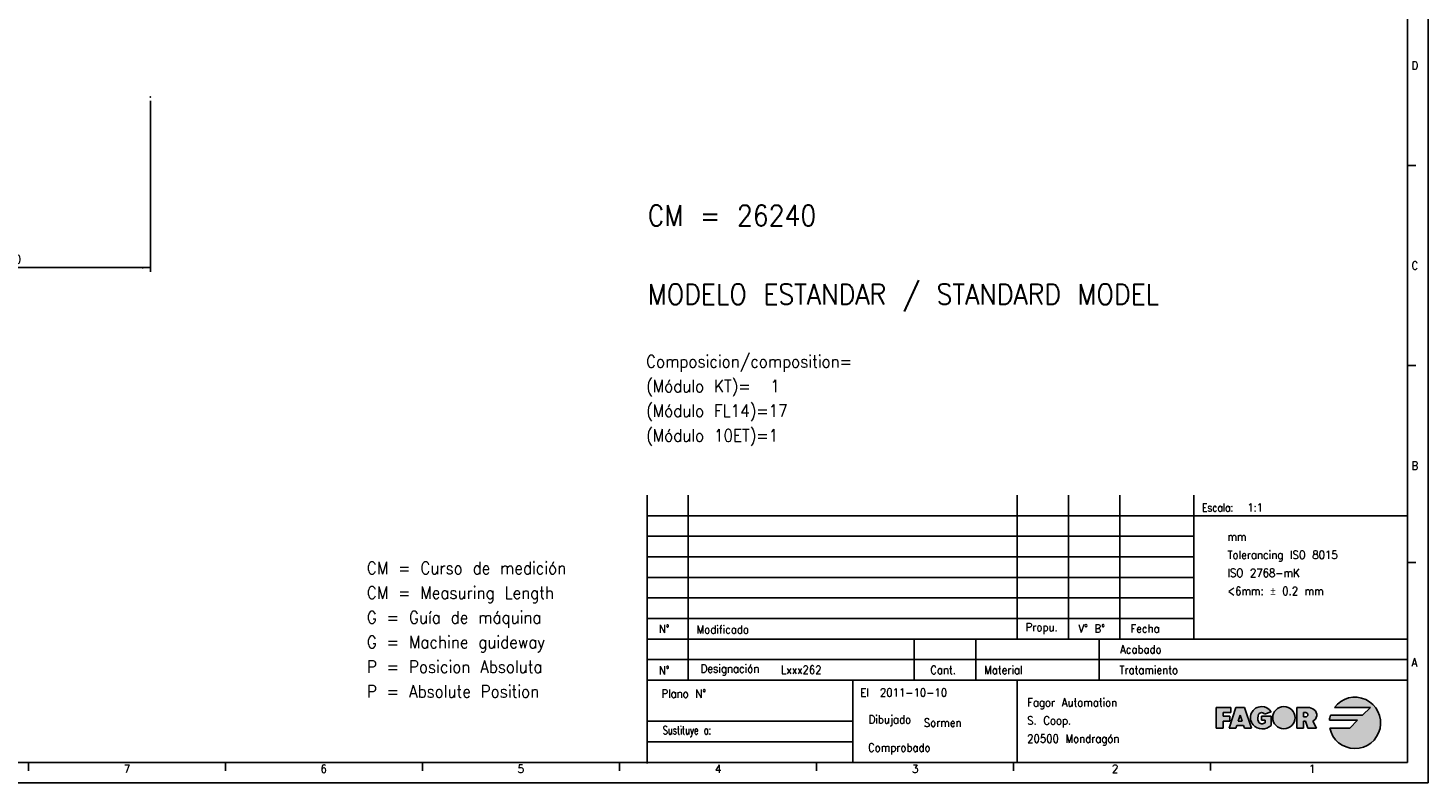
# Model space of a CAD drawing. Header units: inches. Extents: x -381 to 27245, y -418 to 176.
# Tile 10 of 43: x 118 to 459, y -418 to -235. Entities that reach past the tile are written whole.
import ezdxf

# ---------------------------------------------------------------- set-up
doc = ezdxf.new("R2010")
doc.units = ezdxf.units.IN
doc.layers.add('1', color=7, linetype='Continuous')
doc.styles.add('CONVERTER_12', font='txt.shx', dxfattribs={"width": 0.9})
doc.styles.add('CONVERTER_13', font='txt.shx', dxfattribs={"width": 0.81})
doc.styles.add('CONVERTER_14', font='txt.shx', dxfattribs={"width": 0.72})
doc.dimstyles.new('ME10_DIM_22', dxfattribs={"dimtxt": 2, "dimasz": 2, "dimexe": 1, "dimexo": 1, "dimgap": 1, "dimtad": 1, "dimdsep": 46, "dimtxsty": 'CONVERTER_12', "dimsah": 1, "dimcen": 0.09, "dimclrd": 2, "dimclre": 2, "dimclrt": 2, "dimadec": 0, "dimazin": 0, "dimtfac": 1, "dimtdec": 4, "dimtix": 1, "dimtmove": 0, "dimatfit": 3, "dimfxl": 1, "dimtolj": 1, "dimtzin": 0, "dimarcsym": 0})

# ---------------------------------------------------------------- blocks, each defined once
blk = doc.blocks.new('*D127')
at = {"layer": '1', "color": 2, "linetype": 'Continuous'}
for p, q in [((67.96149366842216, -252.4738496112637), (67.96149366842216, -294.009495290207)), ((147.9614936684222, -252.4738496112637), (147.9614936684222, -294.009495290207)), ((67.96149366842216, -293.009495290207), (147.9614936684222, -293.009495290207))]:
    blk.add_line(p, q, dxfattribs=at)
at = {"layer": '1', "color": 2}
for points in [[(69.96149366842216, -292.7461902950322), (69.96149366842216, -293.2728002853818), (67.96149366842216, -293.009495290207)], [(145.9614936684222, -293.2728002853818), (145.9614936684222, -292.7461902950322), (147.9614936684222, -293.009495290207)]]:
    blk.add_solid(points, dxfattribs=at)
at = {"layer": '1', "color": 2, "insert": (111.1146077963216, -292.0095032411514), "char_height": 2, "attachment_point": 7, "rotation": 0.00013888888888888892, "line_spacing_factor": 0.60024009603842, "style": 'CONVERTER_12'}
blk.add_mtext('\\C2;rx\\C2;80', dxfattribs=at)
blk = doc.blocks.new('1__97', base_point=(304, -326))
at = {"layer": '1', "color": 2, "insert": (268.6, -336.35), "char_height": 3, "attachment_point": 7, "line_spacing_factor": 1.20048019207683, "style": 'CONVERTER_12'}
blk.add_mtext('Composicion/composition=\\P(Módulo KT)=  1\\P(Módulo FL14)=17\\P(Módulo 10ET)=1', dxfattribs=at)
blk = doc.blocks.new('Pegar2', base_point=(304, -326))
at = {"layer": '1'}
blk.add_blockref('1__97', (304, -326), dxfattribs=at)
blk = doc.blocks.new('1__98', base_point=(304, -326))
blk.add_blockref('Pegar2', (304, -326))
blk = doc.blocks.new('Pegar3', base_point=(304, -326))
at = {"layer": '1'}
blk.add_blockref('1__98', (304, -326), dxfattribs=at)
blk = doc.blocks.new('1__99', base_point=(304, -326))
blk.add_blockref('Pegar3', (304, -326))
blk = doc.blocks.new('Pegar4', base_point=(304, -326))
at = {"layer": '1'}
blk.add_blockref('1__99', (304, -326), dxfattribs=at)
blk = doc.blocks.new('1__100', base_point=(304, -326))
blk.add_blockref('Pegar4', (304, -326))
blk = doc.blocks.new('Pegar1', base_point=(304, -326))
at = {"layer": '1'}
blk.add_blockref('1__100', (304, -326), dxfattribs=at)
blk = doc.blocks.new('tolerancias', base_point=(401.8687695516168, -383.3796663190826))
at = {"layer": '1', "color": 7}
blk.add_point((401.8687695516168, -383.3796663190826), dxfattribs=at)
at = {"layer": '1', "color": 2, "insert": (410.0787445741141, -365.071910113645), "char_height": 2, "attachment_point": 4, "line_spacing_factor": 1.32052821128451, "style": 'CONVERTER_12'}
blk.add_mtext('mm\\PTolerancing ISO 8015\\PISO 2768-mK\\P<6mm: {\\Fgdt;`} 0.2 mm', dxfattribs=at)
blk = doc.blocks.new('Marco_a1', base_point=(38.86876955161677, -121.3796663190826))
at = {"layer": '1', "linetype": 'Continuous'}
h = blk.add_hatch(color=2, dxfattribs=at)
edge = h.paths.add_edge_path()
edge.add_line((442.9654292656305, -401.8802611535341), (435.1283092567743, -401.8802611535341))
edge.add_arc((441.0904292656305, -403.7552611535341), 6.250000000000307, 162.5423968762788, 174.2608295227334)
edge.add_line((434.871757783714, -403.1302611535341), (441.7154292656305, -403.1302611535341))
edge.add_line((441.7154292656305, -403.1302611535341), (439.8404292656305, -405.0052611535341))
edge.add_line((439.8404292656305, -405.0052611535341), (434.9667049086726, -405.0052611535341))
edge.add_arc((441.0904292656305, -403.7552611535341), 6.249999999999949, 191.5369590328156, 503.130102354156)
edge.add_line((436.0904292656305, -400.0052611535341), (444.8404292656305, -400.0052611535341))
edge.add_line((444.8404292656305, -400.0052611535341), (442.9654292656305, -401.8802611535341))
blk.add_hatch(color=2, dxfattribs=at).paths.add_polyline_path([(410.8820959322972, -400.0052611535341), (410.8820959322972, -401.2552611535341), (409.0070959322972, -401.2552611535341), (409.0070959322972, -402.0885944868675), (410.6737625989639, -402.0885944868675), (410.6737625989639, -402.9219278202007), (410.6737625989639, -403.3385944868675), (409.0070959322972, -403.3385944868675), (409.0070959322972, -405.0052611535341), (407.3404292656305, -405.0052611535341), (407.3404292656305, -400.0052611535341)])
h = blk.add_hatch(color=2, dxfattribs=at)
h.paths.add_polyline_path([(415.8820959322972, -405.0052611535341), (414.2154292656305, -405.0052611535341), (414.0070959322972, -404.3802611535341), (412.3404292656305, -404.3802611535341), (412.1320959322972, -405.0052611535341), (410.4654292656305, -405.0052611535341), (412.1320959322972, -400.0052611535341), (414.2154292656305, -400.0052611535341)])
h.paths.add_polyline_path([(412.6876514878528, -403.3385944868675), (413.659873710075, -403.3385944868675), (413.1737625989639, -401.8802611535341)], flags=16)
h = blk.add_hatch(color=2, dxfattribs=at)
edge = h.paths.add_edge_path()
edge.add_arc((418.5607714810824, -402.1093216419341), 3.104272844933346, 223.1289646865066, 312.98327026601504, ccw=False)
edge.add_arc((418.3820959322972, -402.5052611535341), 2.708333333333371, 90, 219.5977388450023, ccw=False)
edge.add_arc((418.3820959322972, -402.5052611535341), 2.708333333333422, 32.578970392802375, 90, ccw=False)
edge.add_line((420.6642732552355, -401.0469278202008), (419.1072386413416, -401.6719278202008))
edge.add_arc((418.3831829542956, -402.0885978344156), 0.8353864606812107, 29.91899816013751, 150.0810018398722)
edge.add_arc((419.6355508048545, -402.6094278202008), 2.187499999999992, 154.6230664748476, 202.6198649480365)
edge.add_arc((418.3855508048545, -403.1302611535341), 0.833333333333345, 202.6198649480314, 270)
edge.add_arc((418.3855508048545, -402.1927611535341), 1.770833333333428, 270, 298.072486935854)
edge.add_line((419.2188841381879, -403.7552611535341), (419.2188841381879, -403.1302611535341))
edge.add_line((419.2188841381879, -403.1302611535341), (418.3855508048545, -403.1302611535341))
edge.add_line((418.3855508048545, -403.1302611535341), (418.3855508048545, -402.0885944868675))
edge.add_line((418.3855508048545, -402.0885944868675), (420.6772174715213, -402.0885944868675))
edge.add_line((420.6772174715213, -402.0885944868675), (420.6772174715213, -404.3802611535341))
h = blk.add_hatch(color=2, dxfattribs=at)
edge = h.paths.add_edge_path()
edge.add_arc((423.7985893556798, -402.5052611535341), 2.708333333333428, 0, 360)
h = blk.add_hatch(color=2, dxfattribs=at)
edge = h.paths.add_edge_path()
edge.add_line((428.6081406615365, -400.0052611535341), (426.9414739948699, -400.0052611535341))
edge.add_line((426.9414739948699, -400.0052611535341), (426.9414739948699, -405.0052611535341))
edge.add_line((426.9414739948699, -405.0052611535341), (428.6081406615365, -405.0052611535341))
edge.add_line((428.6081406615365, -405.0052611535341), (428.6081406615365, -403.3385944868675))
edge.add_line((428.6081406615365, -403.3385944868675), (429.0248073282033, -403.3385944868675))
edge.add_line((429.0248073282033, -403.3385944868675), (429.6498073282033, -405.0052611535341))
edge.add_line((429.6498073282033, -405.0052611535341), (431.7315329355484, -405.0052611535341))
edge.add_line((431.7315329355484, -405.0052611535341), (430.8049584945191, -403.3385944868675))
edge.add_arc((430.1555290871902, -401.8289445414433), 1.643411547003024, 293.2766705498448, 410.7613098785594)
edge.add_arc((429.6498073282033, -402.4481664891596), 2.442905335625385, 50.76130987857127, 90)
edge.add_line((429.6498073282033, -400.0052611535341), (428.6081406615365, -400.0052611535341))
edge = h.paths.add_edge_path(flags=16)
edge.add_line((429.1289739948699, -402.2969278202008), (428.6081406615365, -402.2969278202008))
edge.add_line((428.6081406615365, -402.2969278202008), (428.6081406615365, -401.2552611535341))
edge.add_line((428.6081406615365, -401.2552611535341), (429.1289739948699, -401.2552611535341))
edge.add_arc((429.1289739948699, -401.7760944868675), 0.5208333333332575, -90, 90, ccw=False)
at = {"layer": '1', "color": 2, "linetype": 'Continuous'}
for p, q in [((458.8687695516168, -418.3796663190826), (458.8687695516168, 175.6203336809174)), ((455.8687695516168, -268.1796663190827), (453.8687695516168, -268.1796663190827)), ((455.8687695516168, -316.8463329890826), (453.8687695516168, -316.8463329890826)), ((268.8687695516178, -353.3796663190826), (453.8687695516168, -353.3796663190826)), ((268.8687695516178, -358.3796663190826), (401.8687695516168, -358.3796663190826)), ((268.8687695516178, -363.3796663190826), (401.8687695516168, -363.3796663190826)), ((455.8687695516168, -364.7129996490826), (453.8687695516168, -364.7129996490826)), ((268.8687695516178, -368.3796663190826), (401.8687695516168, -368.3796663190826)), ((268.8687695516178, -373.3796663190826), (401.8687695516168, -373.3796663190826)), ((268.8687695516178, -378.3796663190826), (401.8687695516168, -378.3796663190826)), ((453.8687695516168, -388.3796663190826), (268.8687695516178, -388.3796663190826)), ((407.3404292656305, -405.0052611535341), (407.3404292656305, -400.0052611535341)), ((407.3404292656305, -400.0052611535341), (410.8820959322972, -400.0052611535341)), ((410.8820959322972, -401.2552611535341), (409.0070959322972, -401.2552611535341)), ((409.0070959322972, -401.2552611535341), (409.0070959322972, -402.0885944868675)), ((410.4654292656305, -405.0052611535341), (412.1320959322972, -400.0052611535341)), ((410.8820959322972, -400.0052611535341), (410.8820959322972, -401.2552611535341)), ((412.1320959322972, -400.0052611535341), (414.2154292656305, -400.0052611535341)), ((413.1737625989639, -401.8802611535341), (412.6876514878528, -403.3385944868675)), ((413.659873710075, -403.3385944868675), (413.1737625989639, -401.8802611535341)), ((414.2154292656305, -400.0052611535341), (415.8820959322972, -405.0052611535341)), ((419.1072386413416, -401.6719278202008), (420.6642732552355, -401.0469278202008)), ((426.9414739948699, -405.0052611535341), (426.9414739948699, -400.0052611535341)), ((426.9414739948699, -400.0052611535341), (428.6081406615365, -400.0052611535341)), ((428.6081406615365, -400.0052611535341), (429.6498073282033, -400.0052611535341)), ((428.6081406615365, -402.2969278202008), (428.6081406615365, -401.2552611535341)), ((428.6081406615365, -401.2552611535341), (429.1289739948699, -401.2552611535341)), ((442.9654292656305, -401.8802611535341), (435.1283092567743, -401.8802611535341)), ((436.0904292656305, -400.0052611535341), (444.8404292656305, -400.0052611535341)), ((444.8404292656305, -400.0052611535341), (442.9654292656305, -401.8802611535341)), ((409.0070959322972, -405.0052611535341), (407.3404292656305, -405.0052611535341)), ((409.0070959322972, -402.0885944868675), (410.6737625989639, -402.0885944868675)), ((410.6737625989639, -403.3385944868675), (409.0070959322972, -403.3385944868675)), ((409.0070959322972, -403.3385944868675), (409.0070959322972, -405.0052611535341)), ((412.1320959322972, -405.0052611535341), (410.4654292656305, -405.0052611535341)), ((410.6737625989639, -402.0885944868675), (410.6737625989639, -402.9219278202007)), ((410.6737625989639, -402.9219278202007), (410.6737625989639, -403.3385944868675)), ((412.3404292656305, -404.3802611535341), (412.1320959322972, -405.0052611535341)), ((414.0070959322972, -404.3802611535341), (412.3404292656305, -404.3802611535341)), ((412.6876514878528, -403.3385944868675), (413.659873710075, -403.3385944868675)), ((414.2154292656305, -405.0052611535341), (414.0070959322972, -404.3802611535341)), ((415.8820959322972, -405.0052611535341), (414.2154292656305, -405.0052611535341)), ((418.3855508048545, -402.0885944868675), (418.3855508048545, -403.1302611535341)), ((418.3855508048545, -402.0885944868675), (420.6772174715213, -402.0885944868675)), ((418.3855508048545, -403.1302611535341), (419.2188841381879, -403.1302611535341)), ((419.2188841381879, -403.1302611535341), (419.2188841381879, -403.7552611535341)), ((420.6772174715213, -404.3802611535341), (420.6772174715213, -402.0885944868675)), ((426.9414739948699, -405.0052611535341), (428.6081406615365, -405.0052611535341)), ((429.1289739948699, -402.2969278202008), (428.6081406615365, -402.2969278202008)), ((428.6081406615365, -403.3385944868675), (429.0248073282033, -403.3385944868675)), ((428.6081406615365, -405.0052611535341), (428.6081406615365, -403.3385944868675)), ((429.0248073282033, -403.3385944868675), (429.6498073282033, -405.0052611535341)), ((429.6498073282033, -405.0052611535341), (431.7315329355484, -405.0052611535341)), ((430.8049584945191, -403.3385944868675), (431.7315329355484, -405.0052611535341)), ((434.871757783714, -403.1302611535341), (441.7154292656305, -403.1302611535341)), ((439.8404292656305, -405.0052611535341), (434.9667049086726, -405.0052611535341)), ((441.7154292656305, -403.1302611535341), (439.8404292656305, -405.0052611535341)), ((268.8687695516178, -408.3796663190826), (318.8687695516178, -408.3796663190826)), ((118.2805342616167, -413.4260551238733), (118.2805342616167, -415.4260551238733)), ((166.2217107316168, -413.4260551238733), (166.2217107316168, -415.4260551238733)), ((214.1628872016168, -413.4260551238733), (214.1628872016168, -415.4260551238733)), ((262.104063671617, -413.4260551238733), (262.104063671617, -415.4260551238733)), ((310.0452401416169, -413.4260551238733), (310.0452401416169, -415.4260551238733)), ((357.9864166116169, -413.4260551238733), (357.9864166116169, -415.4260551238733)), ((405.9275930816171, -413.3796663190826), (405.9275930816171, -415.3796663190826)), ((-381.1312304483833, -418.3796663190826), (458.8687695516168, -418.3796663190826))]:
    blk.add_line(p, q, dxfattribs=at)
at = {"layer": '1', "color": 7, "linetype": 'Continuous'}
for p, q in [((453.8687695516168, -413.3796663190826), (453.8687695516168, 170.6203336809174)), ((268.8687695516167, -413.3796663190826), (268.8687695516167, -348.3796663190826)), ((278.8687695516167, -393.3796663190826), (278.8687695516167, -348.3796663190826)), ((358.8687695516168, -383.3796663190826), (358.8687695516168, -348.3796663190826)), ((371.3687695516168, -383.3796663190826), (371.3687695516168, -348.3796663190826)), ((383.8687695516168, -383.3796663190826), (383.8687695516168, -348.3796663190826)), ((401.8687695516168, -383.3796663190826), (401.8687695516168, -348.3796663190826)), ((268.8687695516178, -383.3796663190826), (453.8687695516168, -383.3796663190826)), ((333.8687695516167, -383.3796663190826), (333.8687695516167, -393.3796663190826)), ((348.8687695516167, -383.3796663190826), (348.8687695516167, -393.3796663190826)), ((378.8687695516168, -383.3796663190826), (378.8687695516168, -393.3796663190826)), ((268.8687695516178, -393.3796663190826), (453.8687695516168, -393.3796663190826)), ((318.8687695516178, -393.3796663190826), (318.8687695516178, -403.3796663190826)), ((358.8687695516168, -393.3796663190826), (358.8687695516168, -413.3796663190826)), ((268.8687695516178, -403.3796663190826), (318.8687695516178, -403.3796663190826)), ((318.8687695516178, -403.3796663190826), (318.8687695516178, -408.3796663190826)), ((318.8687695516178, -408.3796663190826), (318.8687695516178, -413.3796663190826)), ((-361.1312304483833, -413.3796663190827), (453.8687695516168, -413.3796663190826))]:
    blk.add_line(p, q, dxfattribs=at)
at = {"layer": '1', "color": 6, "linetype": 'Continuous'}
blk.add_line((268.8687695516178, -353.6147022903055), (268.8687695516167, -413.6147022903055), dxfattribs=at)
at = {"layer": '1', "color": 2, "linetype": 'Continuous'}
blk.add_circle((423.7985893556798, -402.5052611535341), 2.708333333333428, dxfattribs=at)
for centre, radius, start, end in [((441.0904292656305, -403.7552611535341), 6.249999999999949, 191.5369590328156, 143.130102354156), ((418.3820959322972, -402.5052611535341), 2.708333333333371, 90, 219.5977388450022), ((419.6355508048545, -402.6094278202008), 2.187499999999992, 154.6230664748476, 202.6198649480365), ((418.3831829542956, -402.0885978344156), 0.8353864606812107, 29.91899816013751, 150.0810018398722), ((418.3820959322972, -402.5052611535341), 2.708333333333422, 32.57897039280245, 90), ((429.1289739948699, -401.7760944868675), 0.5208333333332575, 270, 90), ((429.6498073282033, -402.4481664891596), 2.442905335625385, 50.76130987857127, 90), ((430.1555290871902, -401.8289445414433), 1.643411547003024, 293.2766705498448, 50.7613098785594), ((441.0904292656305, -403.7552611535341), 6.250000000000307, 162.5423968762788, 174.2608295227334), ((418.5607714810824, -402.1093216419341), 3.104272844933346, 223.1289646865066, 312.983270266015), ((418.3855508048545, -403.1302611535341), 0.833333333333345, 202.6198649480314, 270), ((418.3855508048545, -402.1927611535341), 1.770833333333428, 270, 298.072486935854)]:
    blk.add_arc(centre, radius, start, end, dxfattribs=at)
at = {"layer": '1', "color": 2}
for s, height, style, width, p in [('CM = 26240', 5, 'CONVERTER_12', 0.9, (268.992607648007, -282.849891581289)), ('MODELO ESTANDAR / STANDARD MODEL', 5, 'CONVERTER_12', 0.9, (268.992607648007, -302.001617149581)), ('Escala:', 2, 'CONVERTER_13', 0.81, (403.8687695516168, -352.3796663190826)), ('1:1', 2, 'CONVERTER_12', 0.9, (414.8687695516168, -352.3796663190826)), ('El', 2, 'CONVERTER_12', 0.9, (320.7253003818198, -397.3796663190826)), ('2011-10-10', 2, 'CONVERTER_12', 0.9, (325.49850458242, -397.3796663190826)), ('Sormen', 2, 'CONVERTER_12', 0.9, (336.187017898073, -404.711160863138))]:
    blk.add_text(s, height=height, dxfattribs=dict(at, style=style, width=width)).set_placement(p)
for s, insert, char_height, attachment_point, line_spacing_factor, style in [('D', (454.8687695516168, -243.8463329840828), 2, 4, 1.20048019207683, 'CONVERTER_12'), ('C', (454.8687695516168, -292.5129996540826), 2, 4, 1.20048019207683, 'CONVERTER_12'), ('B', (454.8687695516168, -341.1796663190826), 2, 4, 1.20048019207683, 'CONVERTER_12'), ('CM = Curso de medición\\PCM = Measuring Length\\PG = Guía de máquina\\PG = Machine guideway\\PP = Posicion Absoluta\\PP = Absolute Position', (200.646762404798, -397.613329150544), 3, 7, 1.20048019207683, 'CONVERTER_12'), ('N°', (272.990225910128, -380.8796663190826), 2, 5, 1.32052821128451, 'CONVERTER_12'), ('Modificado', (280.8954422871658, -381.0480826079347), 2, 4, 1.32052821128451, 'CONVERTER_12'), ('Propu.', (360.9564625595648, -380.8119144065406), 2, 4, 1.32052821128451, 'CONVERTER_12'), ('V° B°', (373.7932646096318, -380.8119144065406), 2, 4, 1.20048019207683, 'CONVERTER_12'), ('Fecha', (386.4626283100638, -380.8119144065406), 2, 4, 1.32052821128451, 'CONVERTER_12'), ('Acabado', (394.0347511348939, -385.8796663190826), 2, 6, 1.32052821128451, 'CONVERTER_12'), ('A', (454.8687695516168, -389.0463329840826), 2, 4, 1.20048019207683, 'CONVERTER_12'), ('N°', (272.990225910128, -390.9564089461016), 2, 5, 1.32052821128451, 'CONVERTER_12'), ('Designación', (281.8687695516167, -390.8796663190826), 2, 4, 1.32052821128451, 'CONVERTER_12'), ('Cant.', (340.8687695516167, -390.8796663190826), 2, 5, 1.32052821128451, 'CONVERTER_12'), ('Material', (350.8687695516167, -390.8796663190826), 2, 4, 1.32052821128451, 'CONVERTER_12'), ('Tratamiento', (398.0347511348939, -390.8796663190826), 2, 6, 1.32052821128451, 'CONVERTER_12'), ('Plano N°', (283.2007075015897, -396.6351838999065), 2, 6, 1.32052821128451, 'CONVERTER_12'), ('Fagor Automation\\PS. Coop.\\P20500 Mondragón', (361.3421985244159, -403.5150845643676), 2, 4, 1.32052821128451, 'CONVERTER_12'), ('Dibujado', (333.0886147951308, -403.2478935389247), 2, 6, 1.32052821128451, 'CONVERTER_12'), ('Sustituye a:', (284.4291902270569, -405.8796663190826), 2, 6, 1.32052821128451, 'CONVERTER_14'), ('Comprobado', (337.8119788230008, -410.0967713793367), 2, 6, 1.32052821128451, 'CONVERTER_12'), ('7', (141.5259386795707, -414.9260551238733), 2, 4, 1.20048019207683, 'CONVERTER_12'), ('6', (189.3791898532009, -414.9260551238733), 2, 4, 1.20048019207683, 'CONVERTER_12'), ('5', (237.3529070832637, -414.9260551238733), 2, 4, 1.20048019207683, 'CONVERTER_12'), ('4', (285.3640039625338, -414.9260551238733), 2, 4, 1.20048019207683, 'CONVERTER_12'), ('3', (333.2920379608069, -414.9260551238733), 2, 4, 1.20048019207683, 'CONVERTER_12'), ('2', (381.9570048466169, -414.9260551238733), 2, 4, 1.20048019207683, 'CONVERTER_12'), ('1', (429.8981813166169, -414.9260551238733), 2, 4, 1.20048019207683, 'CONVERTER_12')]:
    blk.add_mtext(s, dxfattribs=dict(at, insert=insert, char_height=char_height, attachment_point=attachment_point, line_spacing_factor=line_spacing_factor, style=style))
blk = doc.blocks.new('Top', base_point=(38.86876955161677, -121.3796663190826))
blk.add_blockref('Marco_a1', (38.86876955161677, -121.3796663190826))
blk = doc.blocks.new('_dummy_frame', base_point=(-381.1312304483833, -418.3796663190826))
blk.add_blockref('Top', (38.86876955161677, -121.3796663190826))
at = {"layer": '1'}
blk.add_blockref('tolerancias', (401.8687695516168, -383.3796663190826), dxfattribs=at)
blk = doc.blocks.new('Alzado1', base_point=(2017.536170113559, -127.9999999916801))
at = {"layer": '1', "color": 7}
blk.add_point((147.9614936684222, -251.4738496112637), dxfattribs=at)
at = {"layer": '1'}
dim = blk.add_aligned_dim(p1=(147.9614936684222, -251.4738496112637), p2=(67.96149366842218, -251.4738496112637), distance=41.5356456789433, dimstyle='ME10_DIM_22', override={"dimpost": 'rx<>'}, dxfattribs=at)
dim.commit()
dim.dimension.update_dxf_attribs({"geometry": '*D127', "text_midpoint": (114.169607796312, -291.009495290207), "text_rotation": 0.00013888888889})

msp = doc.modelspace()

# ---------------------------------------------------------------- block references
for name, p in [('Alzado1', (2017.536170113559, -127.9999999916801)), ('Pegar1', (304, -326))]:
    msp.add_blockref(name, p)
at = {"layer": '1'}
msp.add_blockref('_dummy_frame', (-381.1312304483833, -418.3796663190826), dxfattribs=at)

# ---------------------------------------------------------------- texts
at = {"layer": '1', "color": 2, "style": 'CONVERTER_12', "width": 0.9}
msp.add_text('Lxxx262', height=2, dxfattribs=at).set_placement((301.421550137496, -391.838872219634))

doc.saveas('drawing.dxf')
